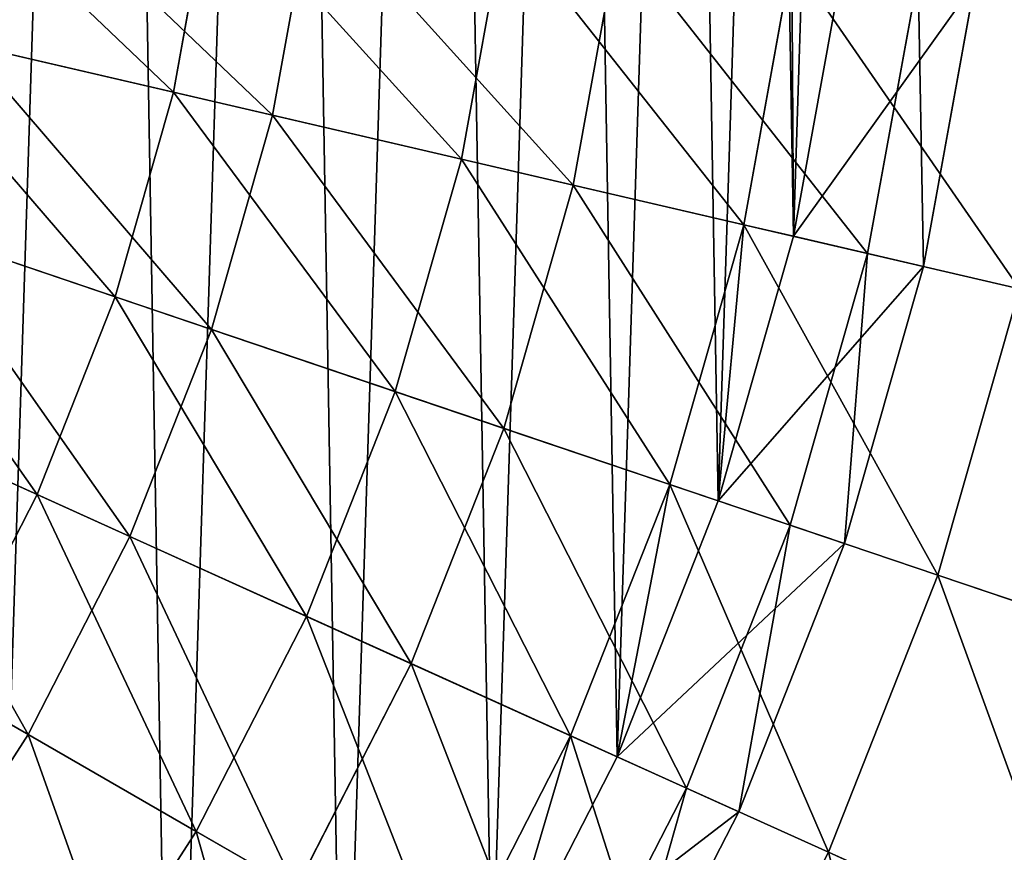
# Model space of a CAD drawing. Extents: x 5 to 635, y -14 to 121.
# Tile 95 of 256: x 70.43 to 78.06, y 43.85 to 50.31. Entities that reach past the tile are written whole.
import ezdxf

# ---------------------------------------------------------------- set-up
doc = ezdxf.new("R2010")
doc.units = 0
doc.layers.get('0').update_dxf_attribs({"color": 13, "linetype": 'CONTINUOUS'})

# ---------------------------------------------------------------- blocks, each defined once
blk = doc.blocks.new('COMPONENT_4')
for p, q in [((66.3432, 46.172, 2.8626), (66.6371, 47.7947, 2.8626)), ((66.3432, 46.172, 97.017), (66.6371, 47.7947, 97.017)), ((68.5762, 45.6532, 3.7458), (68.9101, 47.4973, 3.7458)), ((68.5762, 45.6532, 96.1337), (68.9101, 47.4973, 96.1337)), ((70.7642, 45.1449, 4.7403), (71.1375, 47.2059, 4.7403)), ((70.7642, 45.1449, 95.1392), (71.1375, 47.2059, 95.1392)), ((66.3432, 46.172, 2.8626), (64.0706, 46.6999, 2.0928)), ((66.3432, 46.172, 97.017), (64.0706, 46.6999, 97.7868)), ((65.8916, 44.5859, 2.8626), (66.3432, 46.172, 2.8626)), ((65.8916, 44.5859, 97.017), (66.3432, 46.172, 97.017)), ((68.5762, 45.6532, 3.7458), (66.3432, 46.172, 2.8626)), ((68.5762, 45.6532, 96.1337), (66.3432, 46.172, 97.017)), ((68.063, 43.8508, 3.7458), (68.5762, 45.6532, 3.7458)), ((68.063, 43.8508, 96.1337), (68.5762, 45.6532, 96.1337)), ((70.7642, 45.1449, 4.7403), (68.5762, 45.6532, 3.7458)), ((70.7642, 45.1449, 95.1392), (68.5762, 45.6532, 96.1337)), ((63.6818, 45.334, 2.0928), (65.8916, 44.5859, 2.8626)), ((65.8916, 44.5859, 97.017), (63.6818, 45.334, 97.7868)), ((70.1907, 43.1305, 4.7403), (70.7642, 45.1449, 4.7403)), ((70.1907, 43.1305, 95.1392), (70.7642, 45.1449, 95.1392)), ((72.902, 44.6483, 5.8437), (70.7642, 45.1449, 4.7403)), ((72.902, 44.6483, 94.0358), (70.7642, 45.1449, 95.1392)), ((65.2868, 43.0517, 2.8626), (65.8916, 44.5859, 2.8626)), ((65.2868, 43.0517, 97.017), (65.8916, 44.5859, 97.017)), ((65.8916, 44.5859, 2.8626), (68.063, 43.8508, 3.7458)), ((68.063, 43.8508, 96.1337), (65.8916, 44.5859, 97.017)), ((72.2695, 42.4267, 5.8437), (72.902, 44.6483, 5.8437)), ((72.2695, 42.4267, 94.0358), (72.902, 44.6483, 94.0358)), ((63.1609, 44.0128, 2.0928), (65.2868, 43.0517, 2.8626)), ((63.1609, 44.0128, 97.7868), (65.2868, 43.0517, 97.017)), ((67.3757, 42.1073, 3.7458), (68.063, 43.8508, 3.7458)), ((67.3757, 42.1073, 96.1337), (68.063, 43.8508, 96.1337)), ((68.063, 43.8508, 3.7458), (70.1907, 43.1305, 4.7403)), ((70.1907, 43.1305, 95.1392), (68.063, 43.8508, 96.1337)), ((69.4225, 41.1819, 4.7403), (70.1907, 43.1305, 4.7403)), ((69.4225, 41.1819, 95.1392), (70.1907, 43.1305, 95.1392)), ((70.1907, 43.1305, 4.7403), (72.2695, 42.4267, 5.8437)), ((72.2695, 42.4267, 94.0358), (70.1907, 43.1305, 95.1392)), ((64.5345, 41.5842, 2.8626), (65.2868, 43.0517, 2.8626)), ((64.5345, 41.5842, 97.017), (65.2868, 43.0517, 97.017)), ((65.2868, 43.0517, 2.8626), (67.3757, 42.1073, 3.7458)), ((65.2868, 43.0517, 97.017), (67.3757, 42.1073, 96.1337)), ((71.4223, 40.2777, 5.8437), (72.2695, 42.4267, 5.8437)), ((71.4223, 40.2777, 94.0358), (72.2695, 42.4267, 94.0358)), ((72.2695, 42.4267, 5.8437), (74.2945, 41.7411, 7.0533)), ((74.2945, 41.7411, 92.8262), (72.2695, 42.4267, 94.0358)), ((66.5208, 40.4396, 3.7458), (67.3757, 42.1073, 3.7458)), ((66.5208, 40.4396, 96.1337), (67.3757, 42.1073, 96.1337)), ((67.3757, 42.1073, 3.7458), (69.4225, 41.1819, 4.7403)), ((67.3757, 42.1073, 96.1337), (69.4225, 41.1819, 95.1392)), ((64.5345, 41.5842, 2.8626), (66.5208, 40.4396, 3.7458)), ((66.5208, 40.4396, 96.1337), (64.5345, 41.5842, 97.017)), ((68.467, 39.318, 4.7403), (69.4225, 41.1819, 4.7403)), ((68.467, 39.318, 95.1392), (69.4225, 41.1819, 95.1392)), ((69.4225, 41.1819, 4.7403), (71.4223, 40.2777, 5.8437)), ((69.4225, 41.1819, 95.1392), (71.4223, 40.2777, 94.0358)), ((65.5065, 38.8637, 3.7458), (66.5208, 40.4396, 3.7458)), ((65.5065, 38.8637, 96.1337), (66.5208, 40.4396, 96.1337)), ((66.5208, 40.4396, 3.7458), (68.467, 39.318, 4.7403)), ((68.467, 39.318, 95.1392), (66.5208, 40.4396, 96.1337)), ((70.3686, 38.2222, 94.0358), (71.4223, 40.2777, 94.0358)), ((71.4223, 40.2777, 94.0358), (73.3704, 39.397, 92.8262))]:
    blk.add_line(p, q)
mesh = blk.add_polyface()
corners = [(64.3237, 48.0973, 2.0928), (66.3432, 46.172, 2.8626), (64.0706, 46.6999, 2.0928), (66.6371, 47.7947, 2.8626)]
mesh.append_faces([[corners[k] for k in face] for face in [(0, 1, 2), (1, 0, 3)]], dxfattribs={"vtx0": -1})
mesh = blk.add_polyface()
corners = [(66.3432, 46.172, 97.017), (64.3237, 48.0973, 97.7868), (64.0706, 46.6999, 97.7868), (66.6371, 47.7947, 97.017)]
mesh.append_faces([[corners[k] for k in face] for face in [(0, 1, 2), (1, 0, 3)]], dxfattribs={"vtx0": -1})
mesh = blk.add_polyface()
corners = [(66.6371, 47.7947, 2.8626), (68.5762, 45.6532, 3.7458), (66.3432, 46.172, 2.8626), (68.9101, 47.4973, 3.7458)]
mesh.append_faces([[corners[k] for k in face] for face in [(0, 1, 2), (1, 0, 3)]], dxfattribs={"vtx0": -1})
mesh = blk.add_polyface()
corners = [(68.5762, 45.6532, 96.1337), (66.6371, 47.7947, 97.017), (66.3432, 46.172, 97.017), (68.9101, 47.4973, 96.1337)]
mesh.append_faces([[corners[k] for k in face] for face in [(0, 1, 2), (1, 0, 3)]], dxfattribs={"vtx0": -1})
mesh = blk.add_polyface()
corners = [(68.9101, 47.4973, 3.7458), (70.7642, 45.1449, 4.7403), (68.5762, 45.6532, 3.7458), (71.1375, 47.2059, 4.7403)]
mesh.append_faces([[corners[k] for k in face] for face in [(0, 1, 2), (1, 0, 3)]], dxfattribs={"vtx0": -1})
mesh = blk.add_polyface()
corners = [(70.7642, 45.1449, 95.1392), (68.9101, 47.4973, 96.1337), (68.5762, 45.6532, 96.1337), (71.1375, 47.2059, 95.1392)]
mesh.append_faces([[corners[k] for k in face] for face in [(0, 1, 2), (1, 0, 3)]], dxfattribs={"vtx0": -1})
mesh = blk.add_polyface()
corners = [(71.1375, 47.2059, 4.7403), (72.902, 44.6483, 5.8437), (70.7642, 45.1449, 4.7403), (73.3136, 46.9212, 5.8437)]
mesh.append_faces([[corners[k] for k in face] for face in [(0, 1, 2), (1, 0, 3)]], dxfattribs={"vtx0": -1})
mesh = blk.add_polyface()
corners = [(72.902, 44.6483, 94.0358), (71.1375, 47.2059, 95.1392), (70.7642, 45.1449, 95.1392), (73.3136, 46.9212, 94.0358)]
mesh.append_faces([[corners[k] for k in face] for face in [(0, 1, 2), (1, 0, 3)]], dxfattribs={"vtx0": -1})
mesh = blk.add_polyface()
corners = [(64.0706, 46.6999, 2.0928), (65.8916, 44.5859, 2.8626), (63.6818, 45.334, 2.0928), (66.3432, 46.172, 2.8626)]
mesh.append_faces([[corners[k] for k in face] for face in [(0, 1, 2), (1, 0, 3)]], dxfattribs={"vtx0": -1})
mesh = blk.add_polyface()
corners = [(65.8916, 44.5859, 97.017), (64.0706, 46.6999, 97.7868), (63.6818, 45.334, 97.7868), (66.3432, 46.172, 97.017)]
mesh.append_faces([[corners[k] for k in face] for face in [(0, 1, 2), (1, 0, 3)]], dxfattribs={"vtx0": -1})
mesh = blk.add_polyface()
corners = [(66.3432, 46.172, 2.8626), (68.063, 43.8508, 3.7458), (65.8916, 44.5859, 2.8626), (68.5762, 45.6532, 3.7458)]
mesh.append_faces([[corners[k] for k in face] for face in [(0, 1, 2), (1, 0, 3)]], dxfattribs={"vtx0": -1})
mesh = blk.add_polyface()
corners = [(68.063, 43.8508, 96.1337), (66.3432, 46.172, 97.017), (65.8916, 44.5859, 97.017), (68.5762, 45.6532, 96.1337)]
mesh.append_faces([[corners[k] for k in face] for face in [(0, 1, 2), (1, 0, 3)]], dxfattribs={"vtx0": -1})
mesh = blk.add_polyface()
corners = [(68.5762, 45.6532, 3.7458), (70.1907, 43.1305, 4.7403), (68.063, 43.8508, 3.7458), (70.7642, 45.1449, 4.7403)]
mesh.append_faces([[corners[k] for k in face] for face in [(0, 1, 2), (1, 0, 3)]], dxfattribs={"vtx0": -1})
mesh = blk.add_polyface()
corners = [(70.1907, 43.1305, 95.1392), (68.5762, 45.6532, 96.1337), (68.063, 43.8508, 96.1337), (70.7642, 45.1449, 95.1392)]
mesh.append_faces([[corners[k] for k in face] for face in [(0, 1, 2), (1, 0, 3)]], dxfattribs={"vtx0": -1})
mesh = blk.add_polyface()
corners = [(63.6818, 45.334, 2.0928), (65.2868, 43.0517, 2.8626), (63.1609, 44.0128, 2.0928), (65.8916, 44.5859, 2.8626)]
mesh.append_faces([[corners[k] for k in face] for face in [(0, 1, 2), (1, 0, 3)]], dxfattribs={"vtx0": -1})
mesh = blk.add_polyface()
corners = [(65.2868, 43.0517, 97.017), (63.6818, 45.334, 97.7868), (63.1609, 44.0128, 97.7868), (65.8916, 44.5859, 97.017)]
mesh.append_faces([[corners[k] for k in face] for face in [(0, 1, 2), (1, 0, 3)]], dxfattribs={"vtx0": -1})
mesh = blk.add_polyface()
corners = [(70.7642, 45.1449, 4.7403), (72.2695, 42.4267, 5.8437), (70.1907, 43.1305, 4.7403), (72.902, 44.6483, 5.8437)]
mesh.append_faces([[corners[k] for k in face] for face in [(0, 1, 2), (1, 0, 3)]], dxfattribs={"vtx0": -1})
mesh = blk.add_polyface()
corners = [(72.2695, 42.4267, 94.0358), (70.7642, 45.1449, 95.1392), (70.1907, 43.1305, 95.1392), (72.902, 44.6483, 94.0358)]
mesh.append_faces([[corners[k] for k in face] for face in [(0, 1, 2), (1, 0, 3)]], dxfattribs={"vtx0": -1})
mesh = blk.add_polyface()
corners = [(65.8916, 44.5859, 2.8626), (67.3757, 42.1073, 3.7458), (65.2868, 43.0517, 2.8626), (68.063, 43.8508, 3.7458)]
mesh.append_faces([[corners[k] for k in face] for face in [(0, 1, 2), (1, 0, 3)]], dxfattribs={"vtx0": -1})
mesh = blk.add_polyface()
corners = [(67.3757, 42.1073, 96.1337), (65.8916, 44.5859, 97.017), (65.2868, 43.0517, 97.017), (68.063, 43.8508, 96.1337)]
mesh.append_faces([[corners[k] for k in face] for face in [(0, 1, 2), (1, 0, 3)]], dxfattribs={"vtx0": -1})
mesh = blk.add_polyface()
corners = [(72.902, 44.6483, 5.8437), (74.2945, 41.7411, 7.0533), (72.2695, 42.4267, 5.8437), (74.9844, 44.1645, 7.0533)]
mesh.append_faces([[corners[k] for k in face] for face in [(0, 1, 2), (1, 0, 3)]], dxfattribs={"vtx0": -1})
mesh = blk.add_polyface()
corners = [(74.2945, 41.7411, 92.8262), (72.902, 44.6483, 94.0358), (72.2695, 42.4267, 94.0358), (74.9844, 44.1645, 92.8262)]
mesh.append_faces([[corners[k] for k in face] for face in [(0, 1, 2), (1, 0, 3)]], dxfattribs={"vtx0": -1})
mesh = blk.add_polyface()
corners = [(63.1609, 44.0128, 2.0928), (64.5345, 41.5842, 2.8626), (62.5131, 42.749, 2.0928), (65.2868, 43.0517, 2.8626)]
mesh.append_faces([[corners[k] for k in face] for face in [(0, 1, 2), (1, 0, 3)]], dxfattribs={"vtx0": -1})
mesh = blk.add_polyface()
corners = [(64.5345, 41.5842, 97.017), (63.1609, 44.0128, 97.7868), (62.5131, 42.749, 97.7868), (65.2868, 43.0517, 97.017)]
mesh.append_faces([[corners[k] for k in face] for face in [(0, 1, 2), (1, 0, 3)]], dxfattribs={"vtx0": -1})
mesh = blk.add_polyface()
corners = [(68.063, 43.8508, 3.7458), (69.4225, 41.1819, 4.7403), (67.3757, 42.1073, 3.7458), (70.1907, 43.1305, 4.7403)]
mesh.append_faces([[corners[k] for k in face] for face in [(0, 1, 2), (1, 0, 3)]], dxfattribs={"vtx0": -1})
mesh = blk.add_polyface()
corners = [(69.4225, 41.1819, 95.1392), (68.063, 43.8508, 96.1337), (67.3757, 42.1073, 96.1337), (70.1907, 43.1305, 95.1392)]
mesh.append_faces([[corners[k] for k in face] for face in [(0, 1, 2), (1, 0, 3)]], dxfattribs={"vtx0": -1})
mesh = blk.add_polyface()
corners = [(70.1907, 43.1305, 4.7403), (71.4223, 40.2777, 5.8437), (69.4225, 41.1819, 4.7403), (72.2695, 42.4267, 5.8437)]
mesh.append_faces([[corners[k] for k in face] for face in [(0, 1, 2), (1, 0, 3)]], dxfattribs={"vtx0": -1})
mesh = blk.add_polyface()
corners = [(71.4223, 40.2777, 94.0358), (70.1907, 43.1305, 95.1392), (69.4225, 41.1819, 95.1392), (72.2695, 42.4267, 94.0358)]
mesh.append_faces([[corners[k] for k in face] for face in [(0, 1, 2), (1, 0, 3)]], dxfattribs={"vtx0": -1})
mesh = blk.add_polyface()
corners = [(65.2868, 43.0517, 2.8626), (66.5208, 40.4396, 3.7458), (64.5345, 41.5842, 2.8626), (67.3757, 42.1073, 3.7458)]
mesh.append_faces([[corners[k] for k in face] for face in [(0, 1, 2), (1, 0, 3)]], dxfattribs={"vtx0": -1})
mesh = blk.add_polyface()
corners = [(66.5208, 40.4396, 96.1337), (65.2868, 43.0517, 97.017), (64.5345, 41.5842, 97.017), (67.3757, 42.1073, 96.1337)]
mesh.append_faces([[corners[k] for k in face] for face in [(0, 1, 2), (1, 0, 3)]], dxfattribs={"vtx0": -1})
mesh = blk.add_polyface()
corners = [(72.2695, 42.4267, 5.8437), (73.3704, 39.397, 7.0533), (71.4223, 40.2777, 5.8437), (74.2945, 41.7411, 7.0533)]
mesh.append_faces([[corners[k] for k in face] for face in [(0, 1, 2), (1, 0, 3)]], dxfattribs={"vtx0": -1})
mesh = blk.add_polyface()
corners = [(73.3704, 39.397, 92.8262), (72.2695, 42.4267, 94.0358), (71.4223, 40.2777, 94.0358), (74.2945, 41.7411, 92.8262)]
mesh.append_faces([[corners[k] for k in face] for face in [(0, 1, 2), (1, 0, 3)]], dxfattribs={"vtx0": -1})
mesh = blk.add_polyface()
corners = [(67.3757, 42.1073, 3.7458), (68.467, 39.318, 4.7403), (66.5208, 40.4396, 3.7458), (69.4225, 41.1819, 4.7403)]
mesh.append_faces([[corners[k] for k in face] for face in [(0, 1, 2), (1, 0, 3)]], dxfattribs={"vtx0": -1})
mesh = blk.add_polyface()
corners = [(68.467, 39.318, 95.1392), (67.3757, 42.1073, 96.1337), (66.5208, 40.4396, 96.1337), (69.4225, 41.1819, 95.1392)]
mesh.append_faces([[corners[k] for k in face] for face in [(0, 1, 2), (1, 0, 3)]], dxfattribs={"vtx0": -1})
mesh = blk.add_polyface()
corners = [(64.5345, 41.5842, 2.8626), (65.5065, 38.8637, 3.7458), (63.642, 40.1974, 2.8626), (66.5208, 40.4396, 3.7458)]
mesh.append_faces([[corners[k] for k in face] for face in [(0, 1, 2), (1, 0, 3)]], dxfattribs={"vtx0": -1})
mesh = blk.add_polyface()
corners = [(65.5065, 38.8637, 96.1337), (64.5345, 41.5842, 97.017), (63.642, 40.1974, 97.017), (66.5208, 40.4396, 96.1337)]
mesh.append_faces([[corners[k] for k in face] for face in [(0, 1, 2), (1, 0, 3)]], dxfattribs={"vtx0": -1})
mesh = blk.add_polyface()
corners = [(69.4225, 41.1819, 4.7403), (70.3686, 38.2222, 5.8437), (68.467, 39.318, 4.7403), (71.4223, 40.2777, 5.8437)]
mesh.append_faces([[corners[k] for k in face] for face in [(0, 1, 2), (1, 0, 3)]], dxfattribs={"vtx0": -1})
mesh = blk.add_polyface()
corners = [(70.3686, 38.2222, 94.0358), (69.4225, 41.1819, 95.1392), (68.467, 39.318, 95.1392), (71.4223, 40.2777, 94.0358)]
mesh.append_faces([[corners[k] for k in face] for face in [(0, 1, 2), (1, 0, 3)]], dxfattribs={"vtx0": -1})
mesh = blk.add_polyface()
corners = [(66.5208, 40.4396, 3.7458), (67.3334, 37.5567, 4.7403), (65.5065, 38.8637, 3.7458), (68.467, 39.318, 4.7403)]
mesh.append_faces([[corners[k] for k in face] for face in [(0, 1, 2), (1, 0, 3)]], dxfattribs={"vtx0": -1})
mesh = blk.add_polyface()
corners = [(67.3334, 37.5567, 95.1392), (66.5208, 40.4396, 96.1337), (65.5065, 38.8637, 96.1337), (68.467, 39.318, 95.1392)]
mesh.append_faces([[corners[k] for k in face] for face in [(0, 1, 2), (1, 0, 3)]], dxfattribs={"vtx0": -1})
mesh = blk.add_polyface()
corners = [(72.2209, 37.1547, 92.8262), (71.4223, 40.2777, 94.0358), (70.3686, 38.2222, 94.0358), (73.3704, 39.397, 92.8262)]
mesh.append_faces([[corners[k] for k in face] for face in [(0, 1, 2), (1, 0, 3)]], dxfattribs={"vtx0": -1})
blk = doc.blocks.new('DIFFERENCE')
for p, q in [((66.3432, 46.172, 97.017), (66.6371, 47.7947, 97.017)), ((67.1113, 45.9935, 98.5497), (67.419, 47.6924, 98.5497)), ((68.5762, 45.6532, 96.1337), (68.9101, 47.4973, 96.1337)), ((69.4428, 45.4519, 97.6276), (69.7924, 47.3819, 97.6276)), ((70.7642, 45.1449, 95.1392), (71.1375, 47.2059, 95.1392)), ((71.1506, 45.0552, 94.9398), (71.5308, 47.1545, 94.9398)), ((71.7253, 44.9217, 96.5902), (72.1159, 47.0779, 96.5902)), ((72.1573, 44.8213, 96.3673), (72.5556, 47.0204, 96.3673)), ((66.3432, 46.172, 97.017), (64.0706, 46.6999, 97.7868)), ((67.1113, 45.9935, 98.5497), (64.7365, 46.5452, 99.3541)), ((65.8916, 44.5859, 97.017), (66.3432, 46.172, 97.017)), ((68.5762, 45.6532, 96.1337), (66.3432, 46.172, 97.017)), ((66.6386, 44.333, 98.5497), (67.1113, 45.9935, 98.5497)), ((69.4428, 45.4519, 97.6276), (67.1113, 45.9935, 98.5497)), ((68.063, 43.8508, 96.1337), (68.5762, 45.6532, 96.1337)), ((70.7642, 45.1449, 95.1392), (68.5762, 45.6532, 96.1337)), ((68.9058, 43.5655, 97.6276), (69.4428, 45.4519, 97.6276)), ((71.7253, 44.9217, 96.5902), (69.4428, 45.4519, 97.6276)), ((65.8916, 44.5859, 97.017), (63.6818, 45.334, 97.7868)), ((66.6386, 44.333, 98.5497), (64.3293, 45.1148, 99.3541)), ((70.1907, 43.1305, 95.1392), (70.7642, 45.1449, 95.1392)), ((71.1506, 45.0552, 94.9398), (70.7642, 45.1449, 95.1392)), ((70.5665, 43.0032, 94.9398), (71.1506, 45.0552, 94.9398)), ((71.1506, 45.0552, 94.9398), (72.1573, 44.8213, 96.3673)), ((71.1253, 42.814, 96.5902), (71.7253, 44.9217, 96.5902)), ((72.1573, 44.8213, 96.3673), (71.7253, 44.9217, 96.5902)), ((71.5454, 42.6718, 96.3673), (72.1573, 44.8213, 96.3673)), ((65.2868, 43.0517, 97.017), (65.8916, 44.5859, 97.017)), ((68.063, 43.8508, 96.1337), (65.8916, 44.5859, 97.017)), ((66.0054, 42.7268, 98.5497), (66.6386, 44.333, 98.5497)), ((68.9058, 43.5655, 97.6276), (66.6386, 44.333, 98.5497)), ((63.1609, 44.0128, 97.7868), (65.2868, 43.0517, 97.017)), ((67.3757, 42.1073, 96.1337), (68.063, 43.8508, 96.1337)), ((70.1907, 43.1305, 95.1392), (68.063, 43.8508, 96.1337)), ((66.0054, 42.7268, 98.5497), (63.7838, 43.7312, 99.3541)), ((68.1864, 41.7407, 97.6276), (68.9058, 43.5655, 97.6276)), ((71.1253, 42.814, 96.5902), (68.9058, 43.5655, 97.6276)), ((69.4225, 41.1819, 95.1392), (70.1907, 43.1305, 95.1392)), ((70.5665, 43.0032, 94.9398), (70.1907, 43.1305, 95.1392)), ((64.5345, 41.5842, 97.017), (65.2868, 43.0517, 97.017)), ((65.2868, 43.0517, 97.017), (67.3757, 42.1073, 96.1337)), ((69.784, 41.0184, 94.9398), (70.5665, 43.0032, 94.9398)), ((70.5665, 43.0032, 94.9398), (71.5454, 42.6718, 96.3673)), ((70.3216, 40.7754, 96.5902), (71.1253, 42.814, 96.5902)), ((71.5454, 42.6718, 96.3673), (71.1253, 42.814, 96.5902)), ((65.2178, 41.1904, 98.5497), (66.0054, 42.7268, 98.5497)), ((68.1864, 41.7407, 97.6276), (66.0054, 42.7268, 98.5497)), ((70.7257, 40.5927, 96.3673), (71.5454, 42.6718, 96.3673)), ((65.2178, 41.1904, 98.5497), (63.1054, 42.4077, 99.3541)), ((66.5208, 40.4396, 96.1337), (67.3757, 42.1073, 96.1337)), ((67.3757, 42.1073, 96.1337), (69.4225, 41.1819, 95.1392)), ((67.2917, 39.9953, 97.6276), (68.1864, 41.7407, 97.6276)), ((70.3216, 40.7754, 96.5902), (68.1864, 41.7407, 97.6276)), ((66.5208, 40.4396, 96.1337), (64.5345, 41.5842, 97.017)), ((64.2834, 39.7386, 98.5497), (65.2178, 41.1904, 98.5497)), ((67.2917, 39.9953, 97.6276), (65.2178, 41.1904, 98.5497)), ((68.467, 39.318, 95.1392), (69.4225, 41.1819, 95.1392)), ((69.4225, 41.1819, 95.1392), (69.784, 41.0184, 94.9398)), ((68.8108, 39.1199, 94.9398), (69.784, 41.0184, 94.9398)), ((69.784, 41.0184, 94.9398), (70.7257, 40.5927, 96.3673)), ((69.322, 38.8253, 96.5902), (70.3216, 40.7754, 96.5902)), ((70.7257, 40.5927, 96.3673), (70.3216, 40.7754, 96.5902)), ((69.7062, 38.6039, 96.3673), (70.7257, 40.5927, 96.3673)), ((65.5065, 38.8637, 96.1337), (66.5208, 40.4396, 96.1337)), ((68.467, 39.318, 95.1392), (66.5208, 40.4396, 96.1337))]:
    blk.add_line(p, q)
mesh = blk.add_polyface()
corners = [(28.4182, 52.7946, 94.9398), (28.2823, 48.535, 94.9398), (28.2456, 50.6682, 94.9398), (28.5278, 46.4157, 94.9398), (28.7985, 54.8939, 94.9398), (28.9799, 44.3307, 94.9398), (29.3826, 56.9459, 94.9398), (29.6342, 42.3001, 94.9398), (30.1651, 58.9307, 94.9398), (30.4844, 40.3433, 94.9398), (31.1383, 60.8292, 94.9398), (31.5223, 38.4793, 94.9398), (32.293, 62.6232, 94.9398), (32.7378, 36.726, 94.9398), (33.6179, 64.2954, 94.9398), (34.1194, 35.1003, 94.9398), (35.1003, 65.8297, 94.9398), (35.6537, 33.6179, 94.9398), (36.726, 67.2112, 94.9398), (37.3259, 32.293, 94.9398), (38.4793, 68.4268, 94.9398), (39.1199, 31.1383, 94.9398), (40.3433, 69.4647, 94.9398), (41.0184, 30.1651, 94.9398), (42.3001, 70.3149, 94.9398), (43.0032, 29.3826, 94.9398), (44.3307, 70.9692, 94.9398), (45.0552, 28.7985, 94.9398), (46.4157, 71.4213, 94.9398), (47.1545, 28.4182, 94.9398), (48.535, 71.6668, 94.9398), (49.2809, 28.2456, 94.9398), (50.6682, 71.7035, 94.9398), (51.4141, 28.2823, 94.9398), (52.7946, 71.5308, 94.9398), (53.5334, 28.5278, 94.9398), (54.8939, 71.1506, 94.9398), (55.6184, 28.9799, 94.9398), (56.9459, 70.5665, 94.9398), (57.649, 29.6342, 94.9398), (58.9307, 69.784, 94.9398), (59.6058, 30.4844, 94.9398), (60.8292, 68.8108, 94.9398), (61.4698, 31.5223, 94.9398), (62.6232, 67.6561, 94.9398), (63.2231, 32.7378, 94.9398), (64.2954, 66.3312, 94.9398), (64.8488, 34.1194, 94.9398), (65.8297, 64.8488, 94.9398), (66.3312, 35.6537, 94.9398), (67.2112, 63.2231, 94.9398), (67.6561, 37.3259, 94.9398), (68.4268, 61.4698, 94.9398), (68.8108, 39.1199, 94.9398), (69.4647, 59.6058, 94.9398), (69.784, 41.0184, 94.9398), (70.3149, 57.649, 94.9398), (70.5665, 43.0032, 94.9398), (70.9692, 55.6184, 94.9398), (71.1506, 45.0552, 94.9398), (71.4213, 53.5334, 94.9398), (71.5308, 47.1545, 94.9398), (71.6668, 51.4141, 94.9398), (71.7035, 49.2809, 94.9398)]
mesh.append_faces([[corners[k] for k in face] for face in [(0, 1, 2), (61, 62, 63)]], dxfattribs={"vtx0": -1})
mesh.append_faces([[corners[k] for k in face] for face in [(1, 0, 3), (3, 4, 5), (5, 6, 7), (7, 8, 9), (9, 10, 11), (11, 12, 13), (13, 14, 15), (15, 16, 17), (17, 18, 19), (19, 20, 21), (21, 22, 23), (23, 24, 25), (25, 26, 27), (27, 28, 29), (29, 30, 31), (31, 32, 33), (33, 34, 35), (35, 36, 37), (37, 38, 39), (39, 40, 41), (41, 42, 43), (43, 44, 45), (45, 46, 47), (47, 48, 49), (49, 50, 51), (51, 52, 53), (53, 54, 55), (55, 56, 57), (57, 58, 59), (59, 60, 61)]], dxfattribs={"vtx0": -1, "vtx1": -1})
mesh.append_faces([[corners[k] for k in face] for face in [(3, 0, 4), (5, 4, 6), (7, 6, 8), (9, 8, 10), (11, 10, 12), (13, 12, 14), (15, 14, 16), (17, 16, 18), (19, 18, 20), (21, 20, 22), (23, 22, 24), (25, 24, 26), (27, 26, 28), (29, 28, 30), (31, 30, 32), (33, 32, 34), (35, 34, 36), (37, 36, 38), (39, 38, 40), (41, 40, 42), (43, 42, 44), (45, 44, 46), (47, 46, 48), (49, 48, 50), (51, 50, 52), (53, 52, 54), (55, 54, 56), (57, 56, 58), (59, 58, 60), (61, 60, 62)]], dxfattribs={"vtx0": -1, "vtx2": -1})
mesh = blk.add_polyface()
corners = [(64.3237, 48.0973, 97.7868), (66.3432, 46.172, 97.017), (64.0706, 46.6999, 97.7868), (66.6371, 47.7947, 97.017)]
mesh.append_faces([[corners[k] for k in face] for face in [(0, 1, 2), (1, 0, 3)]], dxfattribs={"vtx0": -1})
mesh = blk.add_polyface()
corners = [(67.1113, 45.9935, 98.5497), (65.0016, 48.0087, 99.3541), (64.7365, 46.5452, 99.3541), (67.419, 47.6924, 98.5497)]
mesh.append_faces([[corners[k] for k in face] for face in [(0, 1, 2), (1, 0, 3)]], dxfattribs={"vtx0": -1})
mesh = blk.add_polyface()
corners = [(66.6371, 47.7947, 97.017), (68.5762, 45.6532, 96.1337), (66.3432, 46.172, 97.017), (68.9101, 47.4973, 96.1337)]
mesh.append_faces([[corners[k] for k in face] for face in [(0, 1, 2), (1, 0, 3)]], dxfattribs={"vtx0": -1})
mesh = blk.add_polyface()
corners = [(69.4428, 45.4519, 97.6276), (67.419, 47.6924, 98.5497), (67.1113, 45.9935, 98.5497), (69.7924, 47.3819, 97.6276)]
mesh.append_faces([[corners[k] for k in face] for face in [(0, 1, 2), (1, 0, 3)]], dxfattribs={"vtx0": -1})
mesh = blk.add_polyface()
corners = [(68.9101, 47.4973, 96.1337), (70.7642, 45.1449, 95.1392), (68.5762, 45.6532, 96.1337), (71.1375, 47.2059, 95.1392)]
mesh.append_faces([[corners[k] for k in face] for face in [(0, 1, 2), (1, 0, 3)]], dxfattribs={"vtx0": -1})
mesh = blk.add_polyface()
corners = [(71.7253, 44.9217, 96.5902), (69.7924, 47.3819, 97.6276), (69.4428, 45.4519, 97.6276), (72.1159, 47.0779, 96.5902)]
mesh.append_faces([[corners[k] for k in face] for face in [(0, 1, 2), (1, 0, 3)]], dxfattribs={"vtx0": -1})
mesh = blk.add_polyface()
corners = [(71.1375, 47.2059, 95.1392), (71.1506, 45.0552, 94.9398), (70.7642, 45.1449, 95.1392), (71.5308, 47.1545, 94.9398)]
mesh.append_faces([[corners[k] for k in face] for face in [(0, 1, 2), (1, 0, 3)]], dxfattribs={"vtx0": -1})
mesh = blk.add_polyface()
corners = [(71.1506, 45.0552, 94.9398), (72.5556, 47.0204, 96.3673), (72.1573, 44.8213, 96.3673), (71.5308, 47.1545, 94.9398)]
mesh.append_faces([[corners[k] for k in face] for face in [(0, 1, 2), (1, 0, 3)]], dxfattribs={"vtx0": -1})
mesh = blk.add_polyface()
corners = [(72.1573, 44.8213, 96.3673), (72.1159, 47.0779, 96.5902), (71.7253, 44.9217, 96.5902), (72.5556, 47.0204, 96.3673)]
mesh.append_faces([[corners[k] for k in face] for face in [(0, 1, 2), (1, 0, 3)]], dxfattribs={"vtx0": -1})
mesh = blk.add_polyface()
corners = [(64.0706, 46.6999, 97.7868), (65.8916, 44.5859, 97.017), (63.6818, 45.334, 97.7868), (66.3432, 46.172, 97.017)]
mesh.append_faces([[corners[k] for k in face] for face in [(0, 1, 2), (1, 0, 3)]], dxfattribs={"vtx0": -1})
mesh = blk.add_polyface()
corners = [(66.6386, 44.333, 98.5497), (64.7365, 46.5452, 99.3541), (64.3293, 45.1148, 99.3541), (67.1113, 45.9935, 98.5497)]
mesh.append_faces([[corners[k] for k in face] for face in [(0, 1, 2), (1, 0, 3)]], dxfattribs={"vtx0": -1})
mesh = blk.add_polyface()
corners = [(66.3432, 46.172, 97.017), (68.063, 43.8508, 96.1337), (65.8916, 44.5859, 97.017), (68.5762, 45.6532, 96.1337)]
mesh.append_faces([[corners[k] for k in face] for face in [(0, 1, 2), (1, 0, 3)]], dxfattribs={"vtx0": -1})
mesh = blk.add_polyface()
corners = [(68.9058, 43.5655, 97.6276), (67.1113, 45.9935, 98.5497), (66.6386, 44.333, 98.5497), (69.4428, 45.4519, 97.6276)]
mesh.append_faces([[corners[k] for k in face] for face in [(0, 1, 2), (1, 0, 3)]], dxfattribs={"vtx0": -1})
mesh = blk.add_polyface()
corners = [(68.5762, 45.6532, 96.1337), (70.1907, 43.1305, 95.1392), (68.063, 43.8508, 96.1337), (70.7642, 45.1449, 95.1392)]
mesh.append_faces([[corners[k] for k in face] for face in [(0, 1, 2), (1, 0, 3)]], dxfattribs={"vtx0": -1})
mesh = blk.add_polyface()
corners = [(71.1253, 42.814, 96.5902), (69.4428, 45.4519, 97.6276), (68.9058, 43.5655, 97.6276), (71.7253, 44.9217, 96.5902)]
mesh.append_faces([[corners[k] for k in face] for face in [(0, 1, 2), (1, 0, 3)]], dxfattribs={"vtx0": -1})
mesh = blk.add_polyface()
corners = [(63.6818, 45.334, 97.7868), (65.2868, 43.0517, 97.017), (63.1609, 44.0128, 97.7868), (65.8916, 44.5859, 97.017)]
mesh.append_faces([[corners[k] for k in face] for face in [(0, 1, 2), (1, 0, 3)]], dxfattribs={"vtx0": -1})
mesh = blk.add_polyface()
corners = [(66.0054, 42.7268, 98.5497), (64.3293, 45.1148, 99.3541), (63.7838, 43.7312, 99.3541), (66.6386, 44.333, 98.5497)]
mesh.append_faces([[corners[k] for k in face] for face in [(0, 1, 2), (1, 0, 3)]], dxfattribs={"vtx0": -1})
mesh = blk.add_polyface()
corners = [(70.7642, 45.1449, 95.1392), (70.5665, 43.0032, 94.9398), (70.1907, 43.1305, 95.1392), (71.1506, 45.0552, 94.9398)]
mesh.append_faces([[corners[k] for k in face] for face in [(0, 1, 2), (1, 0, 3)]], dxfattribs={"vtx0": -1})
mesh = blk.add_polyface()
corners = [(70.5665, 43.0032, 94.9398), (72.1573, 44.8213, 96.3673), (71.5454, 42.6718, 96.3673), (71.1506, 45.0552, 94.9398)]
mesh.append_faces([[corners[k] for k in face] for face in [(0, 1, 2), (1, 0, 3)]], dxfattribs={"vtx0": -1})
mesh = blk.add_polyface()
corners = [(71.5454, 42.6718, 96.3673), (71.7253, 44.9217, 96.5902), (71.1253, 42.814, 96.5902), (72.1573, 44.8213, 96.3673)]
mesh.append_faces([[corners[k] for k in face] for face in [(0, 1, 2), (1, 0, 3)]], dxfattribs={"vtx0": -1})
mesh = blk.add_polyface()
corners = [(65.8916, 44.5859, 97.017), (67.3757, 42.1073, 96.1337), (65.2868, 43.0517, 97.017), (68.063, 43.8508, 96.1337)]
mesh.append_faces([[corners[k] for k in face] for face in [(0, 1, 2), (1, 0, 3)]], dxfattribs={"vtx0": -1})
mesh = blk.add_polyface()
corners = [(68.1864, 41.7407, 97.6276), (66.6386, 44.333, 98.5497), (66.0054, 42.7268, 98.5497), (68.9058, 43.5655, 97.6276)]
mesh.append_faces([[corners[k] for k in face] for face in [(0, 1, 2), (1, 0, 3)]], dxfattribs={"vtx0": -1})
mesh = blk.add_polyface()
corners = [(63.1609, 44.0128, 97.7868), (64.5345, 41.5842, 97.017), (62.5131, 42.749, 97.7868), (65.2868, 43.0517, 97.017)]
mesh.append_faces([[corners[k] for k in face] for face in [(0, 1, 2), (1, 0, 3)]], dxfattribs={"vtx0": -1})
mesh = blk.add_polyface()
corners = [(68.063, 43.8508, 96.1337), (69.4225, 41.1819, 95.1392), (67.3757, 42.1073, 96.1337), (70.1907, 43.1305, 95.1392)]
mesh.append_faces([[corners[k] for k in face] for face in [(0, 1, 2), (1, 0, 3)]], dxfattribs={"vtx0": -1})
mesh = blk.add_polyface()
corners = [(65.2178, 41.1904, 98.5497), (63.7838, 43.7312, 99.3541), (63.1054, 42.4077, 99.3541), (66.0054, 42.7268, 98.5497)]
mesh.append_faces([[corners[k] for k in face] for face in [(0, 1, 2), (1, 0, 3)]], dxfattribs={"vtx0": -1})
mesh = blk.add_polyface()
corners = [(70.3216, 40.7754, 96.5902), (68.9058, 43.5655, 97.6276), (68.1864, 41.7407, 97.6276), (71.1253, 42.814, 96.5902)]
mesh.append_faces([[corners[k] for k in face] for face in [(0, 1, 2), (1, 0, 3)]], dxfattribs={"vtx0": -1})
mesh = blk.add_polyface()
corners = [(70.1907, 43.1305, 95.1392), (69.784, 41.0184, 94.9398), (69.4225, 41.1819, 95.1392), (70.5665, 43.0032, 94.9398)]
mesh.append_faces([[corners[k] for k in face] for face in [(0, 1, 2), (1, 0, 3)]], dxfattribs={"vtx0": -1})
mesh = blk.add_polyface()
corners = [(65.2868, 43.0517, 97.017), (66.5208, 40.4396, 96.1337), (64.5345, 41.5842, 97.017), (67.3757, 42.1073, 96.1337)]
mesh.append_faces([[corners[k] for k in face] for face in [(0, 1, 2), (1, 0, 3)]], dxfattribs={"vtx0": -1})
mesh = blk.add_polyface()
corners = [(69.784, 41.0184, 94.9398), (71.5454, 42.6718, 96.3673), (70.7257, 40.5927, 96.3673), (70.5665, 43.0032, 94.9398)]
mesh.append_faces([[corners[k] for k in face] for face in [(0, 1, 2), (1, 0, 3)]], dxfattribs={"vtx0": -1})
mesh = blk.add_polyface()
corners = [(70.7257, 40.5927, 96.3673), (71.1253, 42.814, 96.5902), (70.3216, 40.7754, 96.5902), (71.5454, 42.6718, 96.3673)]
mesh.append_faces([[corners[k] for k in face] for face in [(0, 1, 2), (1, 0, 3)]], dxfattribs={"vtx0": -1})
mesh = blk.add_polyface()
corners = [(67.2917, 39.9953, 97.6276), (66.0054, 42.7268, 98.5497), (65.2178, 41.1904, 98.5497), (68.1864, 41.7407, 97.6276)]
mesh.append_faces([[corners[k] for k in face] for face in [(0, 1, 2), (1, 0, 3)]], dxfattribs={"vtx0": -1})
mesh = blk.add_polyface()
corners = [(64.2834, 39.7386, 98.5497), (63.1054, 42.4077, 99.3541), (62.3005, 41.1571, 99.3541), (65.2178, 41.1904, 98.5497)]
mesh.append_faces([[corners[k] for k in face] for face in [(0, 1, 2), (1, 0, 3)]], dxfattribs={"vtx0": -1})
mesh = blk.add_polyface()
corners = [(67.3757, 42.1073, 96.1337), (68.467, 39.318, 95.1392), (66.5208, 40.4396, 96.1337), (69.4225, 41.1819, 95.1392)]
mesh.append_faces([[corners[k] for k in face] for face in [(0, 1, 2), (1, 0, 3)]], dxfattribs={"vtx0": -1})
mesh = blk.add_polyface()
corners = [(69.322, 38.8253, 96.5902), (68.1864, 41.7407, 97.6276), (67.2917, 39.9953, 97.6276), (70.3216, 40.7754, 96.5902)]
mesh.append_faces([[corners[k] for k in face] for face in [(0, 1, 2), (1, 0, 3)]], dxfattribs={"vtx0": -1})
mesh = blk.add_polyface()
corners = [(64.5345, 41.5842, 97.017), (65.5065, 38.8637, 96.1337), (63.642, 40.1974, 97.017), (66.5208, 40.4396, 96.1337)]
mesh.append_faces([[corners[k] for k in face] for face in [(0, 1, 2), (1, 0, 3)]], dxfattribs={"vtx0": -1})
mesh = blk.add_polyface()
corners = [(66.2301, 38.346, 97.6276), (65.2178, 41.1904, 98.5497), (64.2834, 39.7386, 98.5497), (67.2917, 39.9953, 97.6276)]
mesh.append_faces([[corners[k] for k in face] for face in [(0, 1, 2), (1, 0, 3)]], dxfattribs={"vtx0": -1})
mesh = blk.add_polyface()
corners = [(69.4225, 41.1819, 95.1392), (68.8108, 39.1199, 94.9398), (68.467, 39.318, 95.1392), (69.784, 41.0184, 94.9398)]
mesh.append_faces([[corners[k] for k in face] for face in [(0, 1, 2), (1, 0, 3)]], dxfattribs={"vtx0": -1})
mesh = blk.add_polyface()
corners = [(68.8108, 39.1199, 94.9398), (70.7257, 40.5927, 96.3673), (69.7062, 38.6039, 96.3673), (69.784, 41.0184, 94.9398)]
mesh.append_faces([[corners[k] for k in face] for face in [(0, 1, 2), (1, 0, 3)]], dxfattribs={"vtx0": -1})
mesh = blk.add_polyface()
corners = [(69.7062, 38.6039, 96.3673), (70.3216, 40.7754, 96.5902), (69.322, 38.8253, 96.5902), (70.7257, 40.5927, 96.3673)]
mesh.append_faces([[corners[k] for k in face] for face in [(0, 1, 2), (1, 0, 3)]], dxfattribs={"vtx0": -1})
mesh = blk.add_polyface()
corners = [(66.5208, 40.4396, 96.1337), (67.3334, 37.5567, 95.1392), (65.5065, 38.8637, 96.1337), (68.467, 39.318, 95.1392)]
mesh.append_faces([[corners[k] for k in face] for face in [(0, 1, 2), (1, 0, 3)]], dxfattribs={"vtx0": -1})
blk = doc.blocks.new('COMPONENT_5')
blk.add_blockref('COMPONENT_4', (0, 0))
at = {"zscale": 0.9000000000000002}
blk.add_blockref('DIFFERENCE', (0, 0, 9.494), dxfattribs=at)
blk = doc.blocks.new('GROUP_3')
blk.add_blockref('COMPONENT_5', (0, 1.5424))

msp = doc.modelspace()

# ---------------------------------------------------------------- block references
msp.add_blockref('GROUP_3', (5.2781, 2.0307, 2.9076))

doc.saveas('drawing.dxf')
